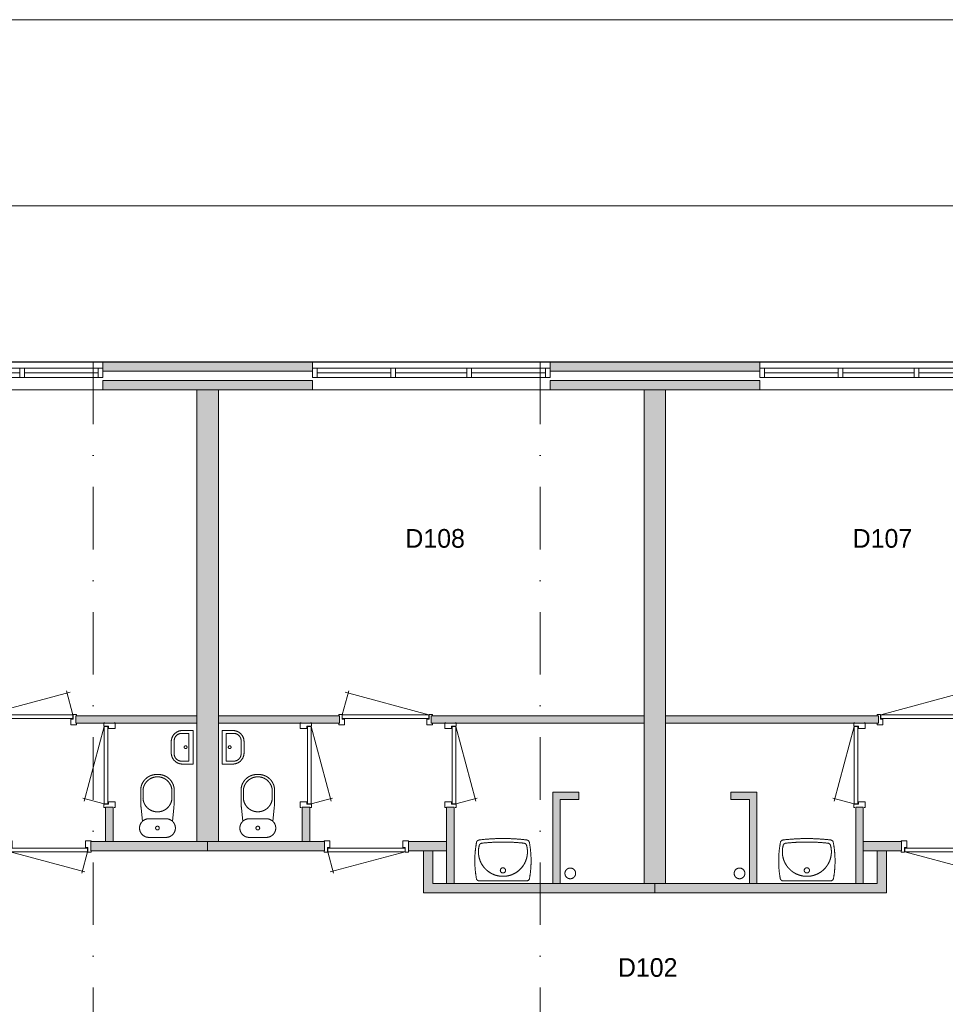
# Model space of a CAD drawing. Header units: millimetres. Extents: x -12328 to 85769, y 0 to 59371.
# Tile 16 of 18: x 25668 to 35602, y 48803 to 59371. Entities that reach past the tile are written whole.
import ezdxf
from ezdxf.enums import TextEntityAlignment as Align
from ezdxf.xclip import XClip

# ---------------------------------------------------------------- set-up
doc = ezdxf.new("R2010")
doc.units = ezdxf.units.MM
doc.header["$PDMODE"] = 3
doc.header["$PDSIZE"] = 1
doc.linetypes.add('DGN1', pattern=[504.6, 0, -504.6])
doc.linetypes.add('DGN4', pattern=[1343.35376, 671.67688, -335.83844, 0, -335.83844])
for name, color, linetype in [('1', 7, 'Continuous'), ('16', 7, 'Continuous'), ('17', 7, 'Continuous'), ('30', 7, 'Continuous'), ('32', 7, 'Continuous'), ('33', 7, 'Continuous'), ('40', 7, 'Continuous'), ('48', 7, 'Continuous'), ('56', 7, 'Continuous'), ('58', 7, 'Continuous'), ('62', 7, 'Continuous')]:
    doc.layers.add(name, color=color, linetype=linetype)
doc.styles.add('dgn003', font='dgn003.shx')
doc.styles.get("Standard").update_dxf_attribs({"font": 'arial.ttf'})
doc.dimstyles.get("Standard").update_dxf_attribs({"dimtxt": 0.18, "dimasz": 0.18, "dimexe": 0.18, "dimexo": 0.0625, "dimgap": 0.09, "dimtad": 0, "dimtih": 1, "dimtoh": 1, "dimdec": 4, "dimzin": 0, "dimdsep": 46, "dimtxsty": 'Standard', "dimcen": 0.09, "dimadec": 0, "dimazin": 0, "dimtfac": 1, "dimtdec": 4, "dimtofl": 0, "dimtmove": 0, "dimatfit": 3, "dimfxl": 1, "dimtolj": 1, "dimtzin": 0, "dimarcsym": 0})

# ---------------------------------------------------------------- blocks, each defined once
blk = doc.blocks.new('930L0935')
at = {"layer": '33', "color": 1, "linetype": 'Continuous', "lineweight": 0}
for p, q in [((38, 98), (936.31, 338.7)), ((968, 98), (899.56, 353.44))]:
    blk.add_line(p, q, dxfattribs=at)
at = {"layer": '33', "color": 92, "linetype": 'Continuous', "lineweight": 13, "true_color": 0x00e100, "flags": 128}
for points in [[(0, 90), (0, 101), (35, 101), (35, 51), (60, 51), (60, -11), (0, -11), (0, 0)], [(1006, 90), (1006, 101), (971, 101), (971, 51), (946, 51), (946, -11), (1006, -11), (1006, 0)]]:
    blk.add_lwpolyline(points, dxfattribs=at)
at = {"layer": '33', "color": 2, "linetype": 'Continuous', "lineweight": 13, "true_color": 0xf0f000, "flags": 128}
blk.add_lwpolyline([(968, 98), (38, 98), (38, 58), (968, 58), (968, 98)], dxfattribs=at)
blk = doc.blocks.new('830R10103')
at = {"layer": '33', "color": 1, "linetype": 'Continuous', "lineweight": 0}
for p, q in [((-108, 868), (-322.82, 66.28)), ((-108, 38), (-336.87, 99.32))]:
    blk.add_line(p, q, dxfattribs=at)
at = {"layer": '33', "color": 92, "linetype": 'Continuous', "lineweight": 13, "true_color": 0x00e100, "flags": 128}
for points in [[(-100, 906), (-111, 906), (-111, 871), (-61, 871), (-61, 846), (11, 846), (11, 906), (0, 906)], [(-100, 0), (-111, 0), (-111, 35), (-61, 35), (-61, 60), (11, 60), (11, 0), (0, 0)]]:
    blk.add_lwpolyline(points, dxfattribs=at)
at = {"layer": '33', "color": 2, "linetype": 'Continuous', "lineweight": 13, "true_color": 0xf0f000, "flags": 128}
blk.add_lwpolyline([(-108, 868), (-108, 38), (-68, 38), (-68, 868), (-108, 868)], dxfattribs=at)
blk = doc.blocks.new('CLOS0234')
at = {"layer": '40', "color": 7, "linetype": 'Continuous', "lineweight": 0}
for p, q in [((-1, 670), (1, 670)), ((-155, 528), (-155, 436)), ((155, 528), (155, 436)), ((-92, 220), (92, 220))]:
    blk.add_line(p, q, dxfattribs=at)
at = {"layer": '40', "color": 7, "linetype": 'Continuous', "lineweight": 0, "flags": 128}
for points in [[(-176, 338), (-162, 192), (-162, 192, 0.674333), (-92, 20), (-92, 20), (92, 20), (92, 20, 0.674333), (162, 192), (162, 192), (176, 338), (176, 338, 0.023285), (180, 431), (180, 431), (180, 525), (180, 525, 0.414214), (10, 695), (10, 695), (-10, 695), (-10, 695, 0.414214), (-180, 525), (-180, 525), (-180, 431), (-180, 431, 0.023285), (-176, 338)], [(-162, 192, -0.194504), (-92, 220)], [(92, 220, -0.194504), (162, 192)]]:
    blk.add_lwpolyline(points, format="xyb", dxfattribs=at)
at = {"layer": '40', "color": 7, "linetype": 'Continuous', "lineweight": 0}
blk.add_circle((0, 120), 20, dxfattribs=at)
for centre, start, end in [((0, 514), 4.9259, 175.0741), ((0, 450), 184.9263, 355.0736)]:
    blk.add_arc(centre, 156, start, end, dxfattribs=at)
blk = doc.blocks.new('FT0132')
at = {"layer": '40', "color": 7, "linetype": 'Continuous', "lineweight": 0}
for p, q in [((-65, 149), (-144, 149)), ((-65, -149), (-65, 149)), ((-20, -180), (-20, 180)), ((-135, -180), (-20, -180))]:
    blk.add_line(p, q, dxfattribs=at)
at = {"layer": '40', "color": 7, "linetype": 'Continuous', "lineweight": 0, "flags": 128}
for points in [[(-255, 60, -0.414214), (-135, 180)], [(-224, 69, -0.414214), (-144, 149)]]:
    blk.add_lwpolyline(points, format="xyb", dxfattribs=at)
for points in [[(-20, 180), (-135, 180)], [(-255, 60), (-255, -60)], [(-224, 69), (-224, -69)], [(-144, -149), (-65, -149)]]:
    blk.add_lwpolyline(points, dxfattribs=at)
at = {"layer": '40', "color": 7, "linetype": 'Continuous', "lineweight": 0}
blk.add_circle((-101, 1), 15.1, dxfattribs=at)
for centre, radius in [((-135, -60), 120), ((-144, -69), 80)]:
    blk.add_arc(centre, radius, 180, 270, dxfattribs=at)
blk = doc.blocks.new('830R10104')
at = {"layer": '33', "color": 1, "linetype": 'Continuous', "lineweight": 0}
for p, q in [((-868, -108), (-66.28, -322.82)), ((-38, -108), (-99.32, -336.87))]:
    blk.add_line(p, q, dxfattribs=at)
at = {"layer": '33', "color": 92, "linetype": 'Continuous', "lineweight": 13, "true_color": 0x00e100, "flags": 128}
for points in [[(-906, -100), (-906, -111), (-871, -111), (-871, -61), (-846, -61), (-846, 11), (-906, 11), (-906, 0)], [(0, -100), (0, -111), (-35, -111), (-35, -61), (-60, -61), (-60, 11), (0, 11), (0, 0)]]:
    blk.add_lwpolyline(points, dxfattribs=at)
at = {"layer": '33', "color": 2, "linetype": 'Continuous', "lineweight": 13, "true_color": 0xf0f000, "flags": 128}
blk.add_lwpolyline([(-868, -108), (-38, -108), (-38, -68), (-868, -68), (-868, -108)], dxfattribs=at)
blk = doc.blocks.new('CLOS0235')
at = {"layer": '40', "color": 7, "linetype": 'Continuous', "lineweight": 0}
for p, q in [((1, 670), (-1, 670)), ((-155, 528), (-155, 436)), ((155, 528), (155, 436)), ((92, 220), (-93, 220))]:
    blk.add_line(p, q, dxfattribs=at)
at = {"layer": '40', "color": 7, "linetype": 'Continuous', "lineweight": 0, "flags": 128}
for points in [[(176, 338), (162, 192), (162, 192, -0.674333), (92, 20), (92, 20), (-93, 20), (-93, 20, -0.674333), (-162, 192), (-162, 192), (-176, 338), (-176, 338, -0.023285), (-180, 431), (-180, 431), (-180, 525), (-180, 525, -0.414214), (-10, 695), (-10, 695), (10, 695), (10, 695, -0.414214), (180, 525), (180, 525), (180, 431), (180, 431, -0.023285), (176, 338)], [(-155, 528, -0.917521), (155, 528)], [(155, 437, -0.917514), (-155, 437)]]:
    blk.add_lwpolyline(points, format="xyb", dxfattribs=at)
at = {"layer": '40', "color": 7, "linetype": 'Continuous', "lineweight": 0}
blk.add_circle((0, 120), 20, dxfattribs=at)
for centre, start, end in [((-93, 120), 90, 134.0273), ((92, 120), 45.9727, 90)]:
    blk.add_arc(centre, 100, start, end, dxfattribs=at)
blk = doc.blocks.new('830R10106')
at = {"layer": '33', "color": 1, "linetype": 'Continuous', "lineweight": 0}
for p, q in [((108, 868), (322.82, 66.28)), ((108, 38), (336.87, 99.32))]:
    blk.add_line(p, q, dxfattribs=at)
at = {"layer": '33', "color": 92, "linetype": 'Continuous', "lineweight": 13, "true_color": 0x00e100, "flags": 128}
for points in [[(100, 906), (111, 906), (111, 871), (61, 871), (61, 846), (-11, 846), (-11, 906), (0, 906)], [(100, 0), (111, 0), (111, 35), (61, 35), (61, 60), (-11, 60), (-11, 0), (0, 0)]]:
    blk.add_lwpolyline(points, dxfattribs=at)
at = {"layer": '33', "color": 2, "linetype": 'Continuous', "lineweight": 13, "true_color": 0xf0f000, "flags": 128}
blk.add_lwpolyline([(108, 868), (108, 38), (68, 38), (68, 868), (108, 868)], dxfattribs=at)
blk = doc.blocks.new('930L0936')
at = {"layer": '33', "color": 1, "linetype": 'Continuous', "lineweight": 0}
for p, q in [((-968, 98), (-899.56, 353.44)), ((-38, 98), (-936.31, 338.7))]:
    blk.add_line(p, q, dxfattribs=at)
at = {"layer": '33', "color": 92, "linetype": 'Continuous', "lineweight": 13, "true_color": 0x00e100, "flags": 128}
for points in [[(-1006, 90), (-1006, 101), (-971, 101), (-971, 51), (-946, 51), (-946, -11), (-1006, -11), (-1006, 0)], [(0, 90), (0, 101), (-35, 101), (-35, 51), (-60, 51), (-60, -11), (0, -11), (0, 0)]]:
    blk.add_lwpolyline(points, dxfattribs=at)
at = {"layer": '33', "color": 2, "linetype": 'Continuous', "lineweight": 13, "true_color": 0xf0f000, "flags": 128}
blk.add_lwpolyline([(-968, 98), (-38, 98), (-38, 58), (-968, 58), (-968, 98)], dxfattribs=at)
blk = doc.blocks.new('830R10107')
at = {"layer": '33', "color": 1, "linetype": 'Continuous', "lineweight": 0}
for p, q in [((108, 868), (322.82, 66.28)), ((108, 38), (336.87, 99.32))]:
    blk.add_line(p, q, dxfattribs=at)
at = {"layer": '33', "color": 92, "linetype": 'Continuous', "lineweight": 13, "true_color": 0x00e100, "flags": 128}
for points in [[(100, 906), (111, 906), (111, 871), (61, 871), (61, 846), (-11, 846), (-11, 906), (0, 906)], [(100, 0), (111, 0), (111, 35), (61, 35), (61, 60), (-11, 60), (-11, 0), (0, 0)]]:
    blk.add_lwpolyline(points, dxfattribs=at)
at = {"layer": '33', "color": 2, "linetype": 'Continuous', "lineweight": 13, "true_color": 0xf0f000, "flags": 128}
blk.add_lwpolyline([(108, 868), (108, 38), (68, 38), (68, 868), (108, 868)], dxfattribs=at)
blk = doc.blocks.new('WT0135')
at = {"layer": '40', "color": 7, "linetype": 'Continuous', "lineweight": 0}
blk.add_line((253, 20), (-253, 20), dxfattribs=at)
blk.add_circle((0, 133), 28.1, dxfattribs=at)
for centre, radius, start, end in [((766, 236), 1068, 169.4486, 190.2017), ((-252, 426), 33, 96.8575, 169.6545), ((0, -1669), 2144, 83.1425, 96.8575), ((-222, 392), 33, 96.0418, 164.8667), ((0, -1707), 2144, 83.9582, 96.0418), ((222, 392), 33, 15.1333, 83.9582), ((252, 426), 33, 10.3455, 83.1425), ((-766, 236), 1068, 349.7983, 10.5514), ((0, 332), 263, 164.8667, 15.1333), ((-253, 53), 33, 190.0027, 270), ((253, 53), 33, 270, 349.9973)]:
    blk.add_arc(centre, radius, start, end, dxfattribs=at)
blk = doc.blocks.new('830R10108')
at = {"layer": '33', "color": 1, "linetype": 'Continuous', "lineweight": 0}
for p, q in [((38, -108), (99.32, -336.87)), ((868, -108), (66.28, -322.82))]:
    blk.add_line(p, q, dxfattribs=at)
at = {"layer": '33', "color": 92, "linetype": 'Continuous', "lineweight": 13, "true_color": 0x00e100, "flags": 128}
for points in [[(0, -100), (0, -111), (35, -111), (35, -61), (60, -61), (60, 11), (0, 11), (0, 0)], [(906, -100), (906, -111), (871, -111), (871, -61), (846, -61), (846, 11), (906, 11), (906, 0)]]:
    blk.add_lwpolyline(points, dxfattribs=at)
at = {"layer": '33', "color": 2, "linetype": 'Continuous', "lineweight": 13, "true_color": 0xf0f000, "flags": 128}
blk.add_lwpolyline([(868, -108), (38, -108), (38, -68), (868, -68), (868, -108)], dxfattribs=at)
blk = doc.blocks.new('FT0135')
at = {"layer": '40', "color": 7, "linetype": 'Continuous', "lineweight": 0}
for p, q in [((20, -180), (20, 180)), ((65, -149), (65, 149)), ((65, 149), (144, 149)), ((135, -180), (20, -180))]:
    blk.add_line(p, q, dxfattribs=at)
at = {"layer": '40', "color": 7, "linetype": 'Continuous', "lineweight": 0, "flags": 128}
for points in [[(20, 180), (135, 180)], [(224, 69), (224, -69)], [(255, 60), (255, -60)], [(144, -149), (65, -149)]]:
    blk.add_lwpolyline(points, dxfattribs=at)
for points in [[(255, -60, -0.414214), (135, -180)], [(224, -69, -0.414214), (144, -149)]]:
    blk.add_lwpolyline(points, format="xyb", dxfattribs=at)
at = {"layer": '40', "color": 7, "linetype": 'Continuous', "lineweight": 0}
blk.add_circle((101, 1), 15.1, dxfattribs=at)
for centre, radius in [((135, 60), 120), ((144, 69), 80)]:
    blk.add_arc(centre, radius, 0, 90, dxfattribs=at)
blk = doc.blocks.new('830R10109')
at = {"layer": '33', "color": 1, "linetype": 'Continuous', "lineweight": 0}
for p, q in [((-108, 868), (-322.82, 66.28)), ((-108, 38), (-336.87, 99.32))]:
    blk.add_line(p, q, dxfattribs=at)
at = {"layer": '33', "color": 92, "linetype": 'Continuous', "lineweight": 13, "true_color": 0x00e100, "flags": 128}
for points in [[(-100, 906), (-111, 906), (-111, 871), (-61, 871), (-61, 846), (11, 846), (11, 906), (0, 906)], [(-100, 0), (-111, 0), (-111, 35), (-61, 35), (-61, 60), (11, 60), (11, 0), (0, 0)]]:
    blk.add_lwpolyline(points, dxfattribs=at)
at = {"layer": '33', "color": 2, "linetype": 'Continuous', "lineweight": 13, "true_color": 0xf0f000, "flags": 128}
blk.add_lwpolyline([(-108, 868), (-108, 38), (-68, 38), (-68, 868), (-108, 868)], dxfattribs=at)
blk = doc.blocks.new('930L0937')
at = {"layer": '33', "color": 1, "linetype": 'Continuous', "lineweight": 0}
for p, q in [((38, 98), (936.31, 338.7)), ((968, 98), (899.56, 353.44))]:
    blk.add_line(p, q, dxfattribs=at)
at = {"layer": '33', "color": 92, "linetype": 'Continuous', "lineweight": 13, "true_color": 0x00e100, "flags": 128}
for points in [[(0, 90), (0, 101), (35, 101), (35, 51), (60, 51), (60, -11), (0, -11), (0, 0)], [(1006, 90), (1006, 101), (971, 101), (971, 51), (946, 51), (946, -11), (1006, -11), (1006, 0)]]:
    blk.add_lwpolyline(points, dxfattribs=at)
at = {"layer": '33', "color": 2, "linetype": 'Continuous', "lineweight": 13, "true_color": 0xf0f000, "flags": 128}
blk.add_lwpolyline([(968, 98), (38, 98), (38, 58), (968, 58), (968, 98)], dxfattribs=at)
blk = doc.blocks.new('WT0136')
at = {"layer": '40', "color": 7, "linetype": 'Continuous', "lineweight": 0}
blk.add_line((-253, 20), (253, 20), dxfattribs=at)
at = {"layer": '40', "color": 7, "linetype": 'Continuous', "lineweight": 0, "flags": 128}
for points in [[(-286, 47, -0.090801), (-284, 432)], [(-284, 432, -0.328769), (-256, 459)], [(-256, 459, -0.059915), (256, 459)], [(-254, 401, -0.309671), (-226, 425)], [(-226, 425, -0.052773), (226, 425)], [(226, 425, -0.309671), (254, 401)], [(256, 459, -0.328769), (284, 432)], [(284, 432, -0.090801), (286, 47)], [(254, 401, -1.30637), (-254, 401)], [(-253, 20, -0.363957), (-286, 47)], [(286, 47, -0.363957), (253, 20)]]:
    blk.add_lwpolyline(points, format="xyb", dxfattribs=at)
at = {"layer": '40', "color": 7, "linetype": 'Continuous', "lineweight": 0}
blk.add_circle((0, 133), 28.1, dxfattribs=at)
blk = doc.blocks.new('830R10111')
at = {"layer": '33', "color": 1, "linetype": 'Continuous', "lineweight": 0}
for p, q in [((-868, -108), (-66.28, -322.82)), ((-38, -108), (-99.32, -336.87))]:
    blk.add_line(p, q, dxfattribs=at)
at = {"layer": '33', "color": 92, "linetype": 'Continuous', "lineweight": 13, "true_color": 0x00e100, "flags": 128}
for points in [[(-906, -100), (-906, -111), (-871, -111), (-871, -61), (-846, -61), (-846, 11), (-906, 11), (-906, 0)], [(0, -100), (0, -111), (-35, -111), (-35, -61), (-60, -61), (-60, 11), (0, 11), (0, 0)]]:
    blk.add_lwpolyline(points, dxfattribs=at)
at = {"layer": '33', "color": 2, "linetype": 'Continuous', "lineweight": 13, "true_color": 0xf0f000, "flags": 128}
blk.add_lwpolyline([(-868, -108), (-38, -108), (-38, -68), (-868, -68), (-868, -108)], dxfattribs=at)
blk = doc.blocks.new('_DotSmall')
at = {"color": 0, "linetype": 'ByBlock', "const_width": 0.5}
blk.add_lwpolyline([(-0.0625, 0, 1), (0.0625, 0, 1)], format="xyb", close=True, dxfattribs=at)
blk = doc.blocks.new('*D11134')
at = {"layer": '58', "color": 3, "linetype": 'Continuous', "lineweight": 0, "transparency": 16777216}
blk.add_line((30605, 52684), (33155, 52684), dxfattribs=at)
at = {"layer": 'Defpoints', "color": 0, "linetype": 'Continuous', "transparency": 16777216}
for p in [(33155, 52684), (30605, 50684), (33155, 50684)]:
    blk.add_point(p, dxfattribs=at)
at = {"layer": '58', "color": 3, "linetype": 'Continuous', "lineweight": 0, "transparency": 16777216, "xscale": 1080, "yscale": 1080, "zscale": 1080, "rotation": 180}
blk.add_blockref('_DotSmall', (30605, 52684), dxfattribs=at)
at = {"layer": '58', "color": 3, "linetype": 'Continuous', "lineweight": 0, "transparency": 16777216, "xscale": 1080, "yscale": 1080, "zscale": 1080}
blk.add_blockref('_DotSmall', (33155, 52684), dxfattribs=at)
at = {"layer": '58', "color": 3, "linetype": 'Continuous', "lineweight": 0, "transparency": 16777216, "insert": (31880, 52887), "char_height": 200, "attachment_point": 5, "style": 'dgn003'}
blk.add_mtext('\\A1;2550', dxfattribs=at)
blk = doc.blocks.new('*D11136')
at = {"layer": '58', "color": 3, "linetype": 'Continuous', "lineweight": 0, "transparency": 16777216}
blk.add_line((35405, 52684), (37955, 52684), dxfattribs=at)
at = {"layer": 'Defpoints', "color": 0, "linetype": 'Continuous', "transparency": 16777216}
for p in [(37955, 52684), (35405, 50684), (37955, 50684)]:
    blk.add_point(p, dxfattribs=at)
at = {"layer": '58', "color": 3, "linetype": 'Continuous', "lineweight": 0, "transparency": 16777216, "xscale": 1080, "yscale": 1080, "zscale": 1080, "rotation": 180}
blk.add_blockref('_DotSmall', (35405, 52684), dxfattribs=at)
at = {"layer": '58', "color": 3, "linetype": 'Continuous', "lineweight": 0, "transparency": 16777216, "xscale": 1080, "yscale": 1080, "zscale": 1080}
blk.add_blockref('_DotSmall', (37955, 52684), dxfattribs=at)
at = {"layer": '58', "color": 3, "linetype": 'Continuous', "lineweight": 0, "transparency": 16777216, "insert": (36680, 52887), "char_height": 200, "attachment_point": 5, "style": 'dgn003'}
blk.add_mtext('\\A1;2550', dxfattribs=at)
blk = doc.blocks.new('*D11137')
at = {"layer": '58', "color": 3, "linetype": 'Continuous', "lineweight": 0, "transparency": 16777216}
blk.add_line((35405, 52684), (33155, 52684), dxfattribs=at)
at = {"layer": 'Defpoints', "color": 0, "linetype": 'Continuous', "transparency": 16777216}
for p in [(33155, 52684), (33155, 50684), (35405, 50684)]:
    blk.add_point(p, dxfattribs=at)
at = {"layer": '58', "color": 3, "linetype": 'Continuous', "lineweight": 0, "transparency": 16777216, "xscale": 1080, "yscale": 1080, "zscale": 1080, "rotation": 180}
blk.add_blockref('_DotSmall', (33155, 52684), dxfattribs=at)
at = {"layer": '58', "color": 3, "linetype": 'Continuous', "lineweight": 0, "transparency": 16777216, "xscale": 1080, "yscale": 1080, "zscale": 1080}
blk.add_blockref('_DotSmall', (35405, 52684), dxfattribs=at)
at = {"layer": '58', "color": 3, "linetype": 'Continuous', "lineweight": 0, "transparency": 16777216, "insert": (34280, 52887), "char_height": 200, "attachment_point": 5, "style": 'dgn003'}
blk.add_mtext('\\A1;2250', dxfattribs=at)
blk = doc.blocks.new('*D11138')
at = {"layer": '58', "color": 3, "linetype": 'Continuous', "lineweight": 0, "transparency": 16777216}
blk.add_line((40205, 52684), (42755, 52684), dxfattribs=at)
at = {"layer": 'Defpoints', "color": 0, "linetype": 'Continuous', "transparency": 16777216}
for p in [(42755, 52684), (40205, 50684), (42755, 50684)]:
    blk.add_point(p, dxfattribs=at)
at = {"layer": '58', "color": 3, "linetype": 'Continuous', "lineweight": 0, "transparency": 16777216, "xscale": 1080, "yscale": 1080, "zscale": 1080, "rotation": 180}
blk.add_blockref('_DotSmall', (40205, 52684), dxfattribs=at)
at = {"layer": '58', "color": 3, "linetype": 'Continuous', "lineweight": 0, "transparency": 16777216, "xscale": 1080, "yscale": 1080, "zscale": 1080}
blk.add_blockref('_DotSmall', (42755, 52684), dxfattribs=at)
at = {"layer": '58', "color": 3, "linetype": 'Continuous', "lineweight": 0, "transparency": 16777216, "insert": (41480, 52887), "char_height": 200, "attachment_point": 5, "style": 'dgn003'}
blk.add_mtext('\\A1;2550', dxfattribs=at)
blk = doc.blocks.new('*D11139')
at = {"layer": '58', "color": 3, "linetype": 'Continuous', "lineweight": 0, "transparency": 16777216}
blk.add_line((40205, 52684), (37955, 52684), dxfattribs=at)
at = {"layer": 'Defpoints', "color": 0, "linetype": 'Continuous', "transparency": 16777216}
for p in [(37955, 52684), (37955, 50684), (40205, 50684)]:
    blk.add_point(p, dxfattribs=at)
at = {"layer": '58', "color": 3, "linetype": 'Continuous', "lineweight": 0, "transparency": 16777216, "xscale": 1080, "yscale": 1080, "zscale": 1080, "rotation": 180}
blk.add_blockref('_DotSmall', (37955, 52684), dxfattribs=at)
at = {"layer": '58', "color": 3, "linetype": 'Continuous', "lineweight": 0, "transparency": 16777216, "xscale": 1080, "yscale": 1080, "zscale": 1080}
blk.add_blockref('_DotSmall', (40205, 52684), dxfattribs=at)
at = {"layer": '58', "color": 3, "linetype": 'Continuous', "lineweight": 0, "transparency": 16777216, "insert": (39080, 52887), "char_height": 200, "attachment_point": 5, "style": 'dgn003'}
blk.add_mtext('\\A1;2250', dxfattribs=at)
blk = doc.blocks.new('A3')
at = {"layer": '1', "color": 1, "linetype": 'Continuous', "lineweight": 0}
blk.add_line((83959.61, 59371.44), (0, 59371.44), dxfattribs=at)
at = {"layer": '1', "color": 5, "linetype": 'Continuous', "lineweight": 0, "flags": 128}
blk.add_lwpolyline([(1999.05, 1999.03), (81960.57, 1999.03), (81960.57, 57372.39), (1999.05, 57372.39), (1999.05, 1999.03)], dxfattribs=at)
blk = doc.blocks.new('AnonymousCell54')
at = {"color": 1, "linetype": 'Continuous', "lineweight": 0}
blk.add_blockref('A3', (-41980, -29686), dxfattribs=at)
blk = doc.blocks.new('50E03_329_B01 - Default')
at = {"layer": '16'}
for points in [[(35404.76, 50584.49), (33154.76, 50584.49), (33154.76, 50684.49), (35404.76, 50684.49)], [(40204.76, 50584.49), (37954.76, 50584.49), (37954.76, 50684.49), (40204.76, 50684.49)]]:
    blk.add_hatch(color=7, dxfattribs=at).paths.add_polyline_path(points)
at = {"layer": '62'}
for color, points in [(9, [(35404.76, 50384.49), (33154.76, 50384.49), (33154.76, 50484.49), (35404.76, 50484.49)]), (9, [(40204.76, 50384.49), (37954.76, 50384.49), (37954.76, 50484.49), (40204.76, 50484.49)]), (9, [(34164.76, 50384.49), (34394.76, 50384.49), (34394.76, 45534.49), (34164.76, 45534.49)]), (9, [(38964.76, 50384.49), (39194.76, 50384.49), (39194.76, 45084.49), (38964.76, 45084.49)]), (9, [(32864.76, 46804.49), (34164.76, 46804.49), (34164.76, 46884.49), (32864.76, 46884.49)]), (9, [(35694.76, 46804.49), (34394.76, 46804.49), (34394.76, 46884.49), (35694.76, 46884.49)]), (9, [(38964.76, 46804.49), (36679.76, 46804.49), (36679.76, 46884.49), (38964.76, 46884.49)]), (9, [(39194.76, 46804.49), (41479.76, 46804.49), (41479.76, 46884.49), (39194.76, 46884.49)]), (9, [(38264.76, 45984.49), (38264.76, 46064.49), (37984.76, 46064.49), (37984.76, 45084.49), (38064.76, 45084.49), (38064.76, 45984.49)]), (9, [(39894.76, 45984.49), (39894.76, 46064.49), (40174.76, 46064.49), (40174.76, 45084.49), (40094.76, 45084.49), (40094.76, 45984.49)]), (9, [(33184.76, 45904.49), (33264.76, 45904.49), (33264.76, 45534.49), (33184.76, 45534.49)]), (9, [(35374.76, 45904.49), (35294.76, 45904.49), (35294.76, 45534.49), (35374.76, 45534.49)]), (9, [(36924.76, 45904.49), (36844.76, 45904.49), (36844.76, 45084.49), (36924.76, 45084.49)]), (9, [(41234.76, 45904.49), (41314.76, 45904.49), (41314.76, 45084.49), (41234.76, 45084.49)]), (7, [(33024.76, 45534.49), (34279.76, 45534.49), (34279.76, 45434.49), (33024.76, 45434.49)]), (7, [(35534.76, 45534.49), (34279.76, 45534.49), (34279.76, 45434.49), (35534.76, 45434.49)]), (7, [(36844.76, 45534.49), (36434.76, 45534.49), (36434.76, 45434.49), (36844.76, 45434.49)]), (7, [(41314.76, 45534.49), (41724.76, 45534.49), (41724.76, 45434.49), (41314.76, 45434.49)]), (7, [(39079.76, 44984.49), (39079.76, 45084.49), (36694.76, 45084.49), (36694.76, 45434.49), (36594.76, 45434.49), (36594.76, 44984.49)]), (7, [(39079.76, 44984.49), (39079.76, 45084.49), (41464.76, 45084.49), (41464.76, 45434.49), (41564.76, 45434.49), (41564.76, 44984.49)])]:
    blk.add_hatch(color=color, dxfattribs=at).paths.add_polyline_path(points)
at = {"layer": '16', "color": 92, "linetype": 'Continuous', "lineweight": 0, "true_color": 0x00e100, "flags": 128}
for points in [[(35404.76, 50584.49), (33154.76, 50584.49), (33154.76, 50684.49), (35404.76, 50684.49), (35404.76, 50584.49)], [(40204.76, 50584.49), (37954.76, 50584.49), (37954.76, 50684.49), (40204.76, 50684.49), (40204.76, 50584.49)], [(35404.76, 50384.49), (33154.76, 50384.49), (33154.76, 50484.49), (35404.76, 50484.49), (35404.76, 50384.49)], [(40204.76, 50384.49), (37954.76, 50384.49), (37954.76, 50484.49), (40204.76, 50484.49), (40204.76, 50384.49)], [(34164.76, 46804.49), (32864.76, 46804.49), (32864.76, 46884.49), (34164.76, 46884.49), (34164.76, 46804.49)], [(34394.76, 46804.49), (35694.76, 46804.49), (35694.76, 46884.49), (34394.76, 46884.49), (34394.76, 46804.49)], [(36679.76, 46804.49), (38964.76, 46804.49), (38964.76, 46884.49), (36679.76, 46884.49), (36679.76, 46804.49)], [(41479.76, 46804.49), (39194.76, 46804.49), (39194.76, 46884.49), (41479.76, 46884.49), (41479.76, 46804.49)], [(38064.76, 45084.49), (38064.76, 45984.49), (38264.76, 45984.49), (38264.76, 46064.49), (37984.76, 46064.49), (37984.76, 45084.49), (38064.76, 45084.49)], [(40094.76, 45084.49), (40094.76, 45984.49), (39894.76, 45984.49), (39894.76, 46064.49), (40174.76, 46064.49), (40174.76, 45084.49), (40094.76, 45084.49)], [(33184.76, 45534.49), (33264.76, 45534.49), (33264.76, 45904.49), (33184.76, 45904.49), (33184.76, 45534.49)], [(35374.76, 45534.49), (35294.76, 45534.49), (35294.76, 45904.49), (35374.76, 45904.49), (35374.76, 45534.49)], [(36924.76, 45084.49), (36844.76, 45084.49), (36844.76, 45904.49), (36924.76, 45904.49), (36924.76, 45084.49)], [(41234.76, 45084.49), (41314.76, 45084.49), (41314.76, 45904.49), (41234.76, 45904.49), (41234.76, 45084.49)], [(33024.76, 45434.49), (34279.76, 45434.49), (34279.76, 45534.49), (33024.76, 45534.49), (33024.76, 45434.49)], [(35534.76, 45434.49), (34279.76, 45434.49), (34279.76, 45534.49), (35534.76, 45534.49), (35534.76, 45434.49)], [(36844.76, 45434.49), (36434.76, 45434.49), (36434.76, 45534.49), (36844.76, 45534.49), (36844.76, 45434.49)], [(41314.76, 45434.49), (41724.76, 45434.49), (41724.76, 45534.49), (41314.76, 45534.49), (41314.76, 45434.49)], [(39079.76, 44984.49), (36594.76, 44984.49), (36594.76, 45434.49), (36694.76, 45434.49), (36694.76, 45084.49), (39079.76, 45084.49), (39079.76, 44984.49)], [(39079.76, 44984.49), (41564.76, 44984.49), (41564.76, 45434.49), (41464.76, 45434.49), (41464.76, 45084.49), (39079.76, 45084.49), (39079.76, 44984.49)]]:
    blk.add_lwpolyline(points, dxfattribs=at)
at = {"layer": '16', "color": 7, "linetype": 'Continuous', "lineweight": 0, "flags": 128}
for points in [[(35404.76, 50584.49), (33154.76, 50584.49), (33154.76, 50684.49), (35404.76, 50684.49), (35404.76, 50584.49)], [(40204.76, 50584.49), (37954.76, 50584.49), (37954.76, 50684.49), (40204.76, 50684.49), (40204.76, 50584.49)]]:
    blk.add_lwpolyline(points, dxfattribs=at)
at = {"layer": '17', "color": 92, "linetype": 'Continuous', "lineweight": 0, "true_color": 0x00e100, "flags": 128}
for points in [[(34164.76, 45534.49), (34394.76, 45534.49), (34394.76, 50384.49), (34164.76, 50384.49), (34164.76, 45534.49)], [(38964.76, 45084.49), (39194.76, 45084.49), (39194.76, 50384.49), (38964.76, 50384.49), (38964.76, 45084.49)]]:
    blk.add_lwpolyline(points, dxfattribs=at)
at = {"layer": '30', "color": 3, "linetype": 'Continuous', "lineweight": 0}
for p, q in [((30604.76, 50684.49), (33154.76, 50684.49)), ((37954.76, 50684.49), (35404.76, 50684.49)), ((40204.76, 50684.49), (42754.76, 50684.49)), ((30604.76, 50384.49), (33154.76, 50384.49)), ((37954.76, 50384.49), (35404.76, 50384.49)), ((40204.76, 50384.49), (42754.76, 50384.49))]:
    blk.add_line(p, q, dxfattribs=at)
at = {"layer": '32', "color": 3, "linetype": 'Continuous', "lineweight": 0}
for p, q in [((30654.76, 50614.49), (33154.76, 50614.49)), ((31496.43, 50564.49), (32263.1, 50564.49)), ((32313.1, 50564.49), (33104.76, 50564.49)), ((37904.76, 50614.49), (35404.76, 50614.49)), ((36246.42, 50564.49), (35454.76, 50564.49)), ((37063.09, 50564.49), (36296.42, 50564.49)), ((37904.76, 50564.49), (37113.09, 50564.49)), ((37904.76, 50514.49), (37904.76, 50614.49)), ((40254.76, 50614.49), (42754.76, 50614.49)), ((40254.76, 50514.49), (40254.76, 50614.49)), ((40254.76, 50564.49), (41046.43, 50564.49)), ((41096.43, 50564.49), (41863.1, 50564.49)), ((41913.1, 50564.49), (42704.76, 50564.49)), ((33104.76, 50514.49), (30654.76, 50514.49)), ((35454.76, 50514.49), (37904.76, 50514.49)), ((42704.76, 50514.49), (40254.76, 50514.49))]:
    blk.add_line(p, q, dxfattribs=at)
at = {"layer": '32', "color": 3, "linetype": 'Continuous', "lineweight": 0, "flags": 128}
for points in [[(32263.1, 50614.49), (32313.1, 50614.49), (32313.1, 50514.49), (32263.1, 50514.49), (32263.1, 50614.49)], [(33104.76, 50614.49), (33154.76, 50614.49), (33154.76, 50514.49), (33104.76, 50514.49), (33104.76, 50614.49)], [(35454.76, 50614.49), (35404.76, 50614.49), (35404.76, 50514.49), (35454.76, 50514.49), (35454.76, 50614.49)], [(36296.42, 50614.49), (36246.42, 50614.49), (36246.42, 50514.49), (36296.42, 50514.49), (36296.42, 50614.49)], [(37113.09, 50614.49), (37063.09, 50614.49), (37063.09, 50514.49), (37113.09, 50514.49), (37113.09, 50614.49)], [(37954.76, 50614.49), (37904.76, 50614.49), (37904.76, 50514.49), (37954.76, 50514.49), (37954.76, 50614.49)], [(40204.76, 50614.49), (40254.76, 50614.49), (40254.76, 50514.49), (40204.76, 50514.49), (40204.76, 50614.49)], [(41046.43, 50614.49), (41096.43, 50614.49), (41096.43, 50514.49), (41046.43, 50514.49), (41046.43, 50614.49)], [(41863.1, 50614.49), (41913.1, 50614.49), (41913.1, 50514.49), (41863.1, 50514.49), (41863.1, 50614.49)]]:
    blk.add_lwpolyline(points, dxfattribs=at)
at = {"layer": '40', "color": 3, "linetype": 'Continuous', "lineweight": 0}
for centre in [(38171.52, 45193.09), (39988, 45193.09)]:
    blk.add_circle(centre, 57.46, dxfattribs=at)
at = {"layer": '56', "color": 3, "linetype": 'DGN4', "lineweight": 0}
for p, q in [((33049.76, 55989.76), (33049.76, 547.85)), ((37849.76, 55989.76), (37849.76, 547.85))]:
    blk.add_line(p, q, dxfattribs=at)
at = {"layer": '58', "color": 3, "linetype": 'DGN1', "lineweight": 0}
for p, q in [((33154.76, 52684.49), (33154.76, 50684.49)), ((35404.76, 52684.49), (35404.76, 50684.49)), ((37954.76, 52684.49), (37954.76, 50684.49)), ((40204.76, 52684.49), (40204.76, 50684.49))]:
    blk.add_line(p, q, dxfattribs=at)
at = {"layer": '62', "color": 9, "linetype": 'Continuous', "lineweight": 0, "flags": 128}
for points in [[(35404.76, 50384.49), (33154.76, 50384.49), (33154.76, 50484.49), (35404.76, 50484.49), (35404.76, 50384.49)], [(40204.76, 50384.49), (37954.76, 50384.49), (37954.76, 50484.49), (40204.76, 50484.49), (40204.76, 50384.49)], [(34164.76, 50384.49), (34394.76, 50384.49), (34394.76, 45534.49), (34164.76, 45534.49), (34164.76, 50384.49)], [(38964.76, 50384.49), (39194.76, 50384.49), (39194.76, 45084.49), (38964.76, 45084.49), (38964.76, 50384.49)], [(32864.76, 46804.49), (34164.76, 46804.49), (34164.76, 46884.49), (32864.76, 46884.49), (32864.76, 46804.49)], [(35694.76, 46804.49), (34394.76, 46804.49), (34394.76, 46884.49), (35694.76, 46884.49), (35694.76, 46804.49)], [(38964.76, 46804.49), (36679.76, 46804.49), (36679.76, 46884.49), (38964.76, 46884.49), (38964.76, 46804.49)], [(39194.76, 46804.49), (41479.76, 46804.49), (41479.76, 46884.49), (39194.76, 46884.49), (39194.76, 46804.49)], [(38264.76, 45984.49), (38264.76, 46064.49), (37984.76, 46064.49), (37984.76, 45084.49), (38064.76, 45084.49), (38064.76, 45984.49), (38264.76, 45984.49)], [(39894.76, 45984.49), (39894.76, 46064.49), (40174.76, 46064.49), (40174.76, 45084.49), (40094.76, 45084.49), (40094.76, 45984.49), (39894.76, 45984.49)], [(33184.76, 45904.49), (33264.76, 45904.49), (33264.76, 45534.49), (33184.76, 45534.49), (33184.76, 45904.49)], [(35374.76, 45904.49), (35294.76, 45904.49), (35294.76, 45534.49), (35374.76, 45534.49), (35374.76, 45904.49)], [(36924.76, 45904.49), (36844.76, 45904.49), (36844.76, 45084.49), (36924.76, 45084.49), (36924.76, 45904.49)], [(41234.76, 45904.49), (41314.76, 45904.49), (41314.76, 45084.49), (41234.76, 45084.49), (41234.76, 45904.49)]]:
    blk.add_lwpolyline(points, dxfattribs=at)
at = {"layer": '62', "color": 7, "linetype": 'Continuous', "lineweight": 0, "flags": 128}
for points in [[(33024.76, 45534.49), (34279.76, 45534.49), (34279.76, 45434.49), (33024.76, 45434.49), (33024.76, 45534.49)], [(35534.76, 45534.49), (34279.76, 45534.49), (34279.76, 45434.49), (35534.76, 45434.49), (35534.76, 45534.49)], [(36844.76, 45534.49), (36434.76, 45534.49), (36434.76, 45434.49), (36844.76, 45434.49), (36844.76, 45534.49)], [(41314.76, 45534.49), (41724.76, 45534.49), (41724.76, 45434.49), (41314.76, 45434.49), (41314.76, 45534.49)], [(39079.76, 44984.49), (39079.76, 45084.49), (36694.76, 45084.49), (36694.76, 45434.49), (36594.76, 45434.49), (36594.76, 44984.49), (39079.76, 44984.49)], [(39079.76, 44984.49), (39079.76, 45084.49), (41464.76, 45084.49), (41464.76, 45434.49), (41564.76, 45434.49), (41564.76, 44984.49), (39079.76, 44984.49)]]:
    blk.add_lwpolyline(points, dxfattribs=at)
at = {"color": 7, "linetype": 'Continuous', "lineweight": 0}
for name, p in [('930L0935', (31866.53, 46798.52)), ('930L0936', (36692.99, 46798.52)), ('930L0937', (41466.53, 46798.52)), ('830R10103', (33276.36, 45901.4)), ('FT0132', (34144.33, 46546.53)), ('FT0135', (34415.19, 46546.53)), ('830R10107', (35283.16, 45901.4)), ('830R10106', (36834.58, 45901.41)), ('830R10109', (41324.94, 45901.41)), ('CLOS0234', (33741.25, 45559.39)), ('CLOS0235', (34818.27, 45559.39)), ('WT0135', (37448.9, 45092.35)), ('WT0136', (40710.62, 45092.35)), ('830R10104', (33029.47, 45532.59)), ('830R10108', (35530.05, 45532.59)), ('830R10111', (42629.47, 45532.59))]:
    blk.add_blockref(name, p, dxfattribs=at)
at = {"layer": '48', "color": 7, "linetype": 'Continuous', "lineweight": 0, "style": 'dgn003'}
for s, p in [('D108', (36721.08, 48788.7)), ('D107', (41521.74, 48788.7)), ('D102', (39002.21, 44182.83))]:
    blk.add_text(s, height=200, dxfattribs=at).set_placement(p, align=Align.MIDDLE_CENTER)
at = {"layer": '58', "color": 3, "linetype": 'Continuous', "lineweight": 0}
for base, p1, p2, picture, middle in [((33154.76, 52684.49), (30604.76, 50684.49), (33154.76, 50684.49), '*D11134', (31879.76, 52886.6)), ((33154.76, 52684.49), (35404.76, 50684.49), (33154.76, 50684.49), '*D11137', (34279.76, 52886.6)), ((37954.76, 52684.49), (35404.76, 50684.49), (37954.76, 50684.49), '*D11136', (36679.76, 52886.6)), ((37954.76, 52684.49), (40204.76, 50684.49), (37954.76, 50684.49), '*D11139', (39079.76, 52886.6)), ((42754.76, 52684.49), (40204.76, 50684.49), (42754.76, 50684.49), '*D11138', (41479.76, 52886.6))]:
    dim = blk.add_linear_dim(base=base, p1=p1, p2=p2, dimstyle='Standard', override={"dimscale": 1, "dimtxt": 200, "dimasz": 1080, "dimexe": 0, "dimexo": 0, "dimgap": 100, "dimtad": 1, "dimjust": 0, "dimtih": 0, "dimtoh": 0, "dimdec": 0, "dimlfac": 1, "dimzin": 11, "dimdsep": 46, "dimlunit": 2, "dimpost": '<>', "dimtxsty": 'dgn003', "dimblk1": 'DotSmall', "dimblk2": 'DotSmall', "dimsah": 1, "dimcen": 0, "dimse1": 1, "dimse2": 1, "dimclrd": 3, "dimclre": 3, "dimclrt": 3, "dimtol": 0, "dimtix": 1, "dimtofl": 1, "dimatfit": 3, "dimfrac": 1, "dimtolj": 1, "dimlwd": 0, "dimlwe": 0}, dxfattribs=at)
    dim.commit()
    dim.dimension.update_dxf_attribs({"geometry": picture, "text_midpoint": middle})

msp = doc.modelspace()

# ---------------------------------------------------------------- block references
at = {"color": 1, "linetype": 'Continuous', "lineweight": 0}
msp.add_blockref('AnonymousCell54', (43788.84, 29685.71), dxfattribs=at)
ref = msp.add_blockref('50E03_329_B01 - Default', (-6594.76, 5015.52))
XClip(ref).set_block_clipping_path([(50064.76, 50684.49), (50064.76, 4684.49), (37495.580003, 4684.49), (37495.580003, 4984.49), (37734.759997, 4984.49), (37734.759997, 10273.89), (37495.580003, 10273.89), (37495.580003, 13515.95), (37734.759997, 13515.95), (37734.759997, 17384.49), (37495.58, 17384.49), (37495.58, 18264.45), (12958.96, 18264.45), (12958.96, 37460.19), (10014.56, 37460.19), (10014.56, 50684.49)])

doc.saveas('drawing.dxf')
